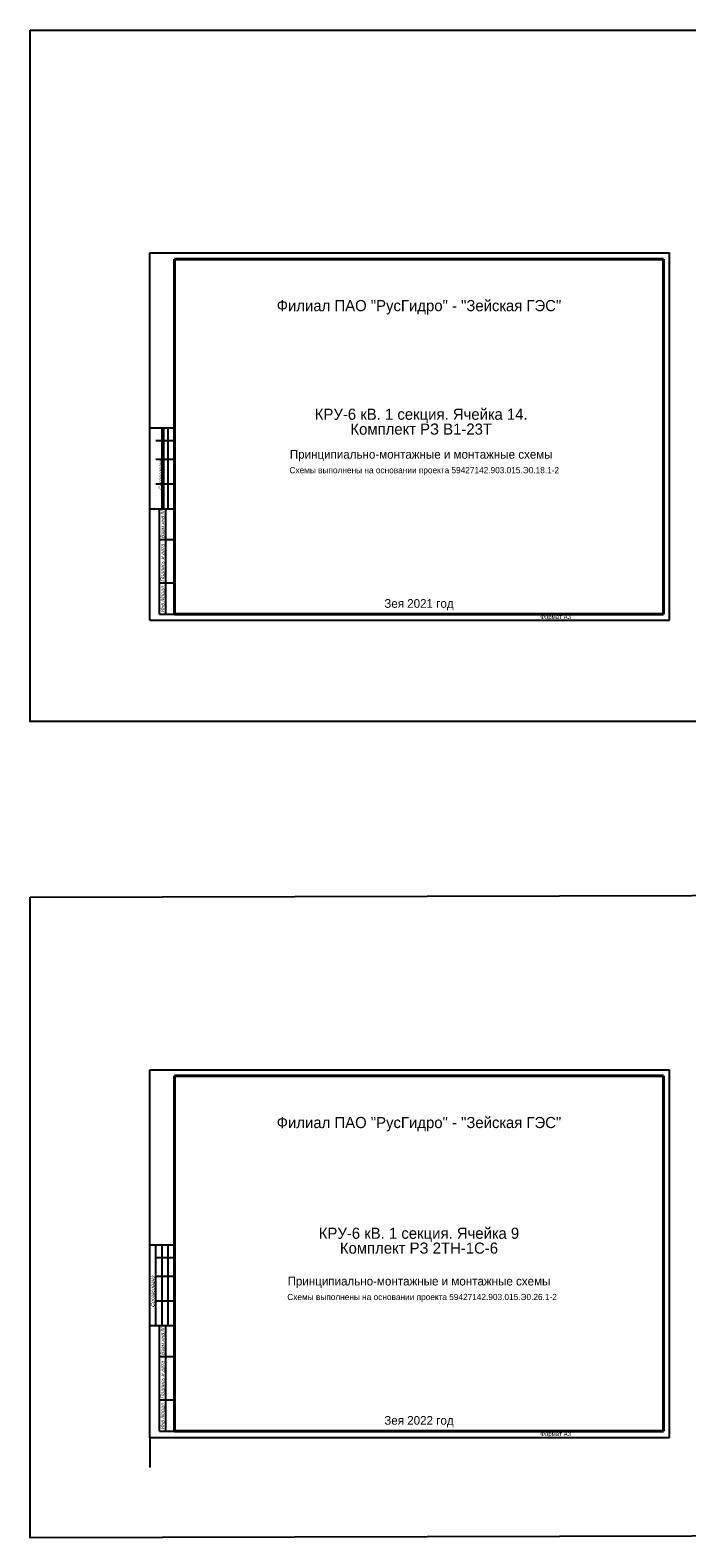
# Model space of a CAD drawing. Header units: millimetres. Extents: x 7700 to 12777, y -2533 to 2568.
# Tile 2 of 74: x 7700 to 8230, y -1612 to -393. Entities that reach past the tile are written whole.
import ezdxf

# ---------------------------------------------------------------- set-up
doc = ezdxf.new("R2010")
doc.units = ezdxf.units.MM
doc.layers.add('основная 0.5', color=7, linetype='Continuous', lineweight=50)
doc.styles.add('SIMPLEX', font='txt', dxfattribs={"height": 5})
doc.styles.get("Standard").update_dxf_attribs({"font": 'arial.ttf'})

msp = doc.modelspace()

# ---------------------------------------------------------------- linework, layer by layer
for p, q in [((7796.3, -870.4), (7796.3, -573.4)), ((7796.3, -573.4), (8216.3, -573.4)), ((7796.3, -870.4), (7796.3, -573.4)), ((8216.3, -870.4), (8216.3, -573.4)), ((8216.3, -870.4), (8216.3, -573.4)), ((7816.3, -715.2), (7796.3, -715.2)), ((7806.3, -780.2), (7806.3, -715.2)), ((7807.7, -780.2), (7807.7, -715.2)), ((7811.3, -780.2), (7811.3, -715.2)), ((7801.3, -725.2), (7816.3, -725.2)), ((7801.3, -740.2), (7816.3, -740.2)), ((7801.3, -760.2), (7816.3, -760.2)), ((7796.3, -780.2), (7816.3, -780.2)), ((7804.3, -865.4), (7804.3, -780.2)), ((7809.2, -865.4), (7809.2, -780.2)), ((7804.3, -805.2), (7816.3, -805.2)), ((7804.3, -840.2), (7816.3, -840.2)), ((7796.3, -870.4), (8216.3, -870.4)), ((7804.3, -865.4), (7816.3, -865.4)), ((7796.3, -1530.8), (7796.3, -1233.7)), ((7796.3, -1233.7), (8216.3, -1233.7)), ((7796.3, -1530.8), (7796.3, -1233.7)), ((8216.3, -1530.8), (8216.3, -1233.7)), ((8216.3, -1530.8), (8216.3, -1233.7)), ((7816.3, -1375.5), (7796.3, -1375.5)), ((7801.3, -1440.5), (7801.3, -1375.5)), ((7806.3, -1440.5), (7806.3, -1375.5)), ((7811.3, -1440.5), (7811.3, -1375.5)), ((7801.3, -1385.5), (7816.3, -1385.5)), ((7801.3, -1400.5), (7816.3, -1400.5)), ((7801.3, -1420.5), (7816.3, -1420.5)), ((7796.3, -1440.5), (7816.3, -1440.5)), ((7804.3, -1525.7), (7804.3, -1440.5)), ((7809.2, -1525.7), (7809.2, -1440.5)), ((7804.3, -1465.5), (7816.3, -1465.5)), ((7804.3, -1500.5), (7816.3, -1500.5)), ((7796.3, -1530.8), (8216.3, -1530.8)), ((7804.3, -1525.7), (7816.3, -1525.7))]:
    msp.add_line(p, q)
at = {"lineweight": 40}
for p, q in [((7816.3, -578.4), (8211.4, -578.4)), ((8211.4, -578.4), (8211.4, -865.4)), ((7816.3, -865.4), (8211.4, -865.4)), ((7816.3, -1238.7), (8211.4, -1238.7)), ((8211.4, -1238.7), (8211.4, -1525.7)), ((7816.3, -1525.7), (8211.4, -1525.7))]:
    msp.add_line(p, q, dxfattribs=at)
at = {"linetype": 'Continuous', "lineweight": 40}
for p, q in [((7816.3, -578.4), (7816.3, -865.4)), ((7816.3, -1238.7), (7816.3, -1525.7))]:
    msp.add_line(p, q, dxfattribs=at)
at = {"linetype": 'Continuous'}
for p, q in [((7816.3, -724.4), (7816.3, -744.4)), ((7816.3, -764.4), (7816.3, -784.4)), ((7816.3, -1384.7), (7816.3, -1404.7)), ((7816.3, -1424.7), (7816.3, -1444.7))]:
    msp.add_line(p, q, dxfattribs=at)
at = {"color": 1}
msp.add_line((7796.3, -1530.8), (7796.3, -1555.1), dxfattribs=at)
at = {"color": 2}
for points in [[(7699.7, -393.4), (12299.8, -393.4), (12299.8, -952.1), (7699.7, -952.1)], [(7699.7, -1094.2), (11550.3, -1084.4), (11550.3, -1602.2), (7699.7, -1612)]]:
    msp.add_lwpolyline(points, close=True, dxfattribs=at)
at = {"layer": 'основная 0.5', "lineweight": 40}
for p, q in [((8211.4, -865.4), (8211.4, -810.4)), ((8026.4, -865.4), (8211.4, -865.4)), ((8211.4, -1525.7), (8211.4, -1470.7)), ((8026.4, -1525.7), (8211.4, -1525.7))]:
    msp.add_line(p, q, dxfattribs=at)

# ---------------------------------------------------------------- texts
at = {"linetype": 'Continuous', "oblique": 20}
for s, p in [('Согласовано', (7806.6, -765.4)), ('Взам.инв.N', (7808.2, -804.4)), ('Подпись и дата', (7808.2, -839.4)), ('Инв.Nподл.', (7808.2, -864.4)), ('Согласовано', (7800.2, -1425.8)), ('Взам.инв.N', (7808.2, -1464.8)), ('Подпись и дата', (7808.2, -1499.8)), ('Инв.Nподл.', (7808.2, -1524.8))]:
    msp.add_text(s, height=3, rotation=90, dxfattribs=at).set_placement(p)
at = {"lineweight": 35, "width": 395.094, "attachment_point": 5, "line_spacing_factor": 0.8, "style": 'SIMPLEX'}
for s, insert, char_height in [('Филиал ПАО "РусГидро" - "Зейская ГЭС"', (8013.9, -617.4), 9), ('КРУ-6 кВ. 1 секция. Ячейка 14.\\PКомплект РЗ В1-23Т', (8015.7, -709.9), 9), ('Принципиально-монтажные и монтажные схемы', (8015.7, -737.3), 7), ('\\pi-15,l20,t20;Схемы выполнены на основании проекта 59427142.903.015.Э0.18.1-2', (8015.7, -749.8), 5), ('Зея 2021 год', (8013.9, -857.8), 7), ('Филиал ПАО "РусГидро" - "Зейская ГЭС"', (8013.9, -1277.7), 9), ('КРУ-6 кВ. 1 секция. Ячейка 9\\PКомплект РЗ 2ТН-1С-6', (8013.9, -1371.9), 9), ('Принципиально-монтажные и монтажные схемы  ', (8013.9, -1405.6), 7), ('\\pi-15,l20,t20;Схемы выполнены на основании проекта 59427142.903.015.Э0.26.1-2', (8013.9, -1418.1), 5), ('Зея 2022 год', (8013.9, -1518.1), 7)]:
    msp.add_mtext(s, dxfattribs=dict(at, insert=insert, char_height=char_height))
at = {"lineweight": 30, "char_height": 3.5, "attachment_point": 1}
for insert in [(8112, -865.9), (8112, -1526.3)]:
    msp.add_mtext_dynamic_manual_height_columns('Формат А3', width=45.854, gutter_width=12.5, heights=[0], dxfattribs=dict(at, insert=insert))

doc.saveas('drawing.dxf')
